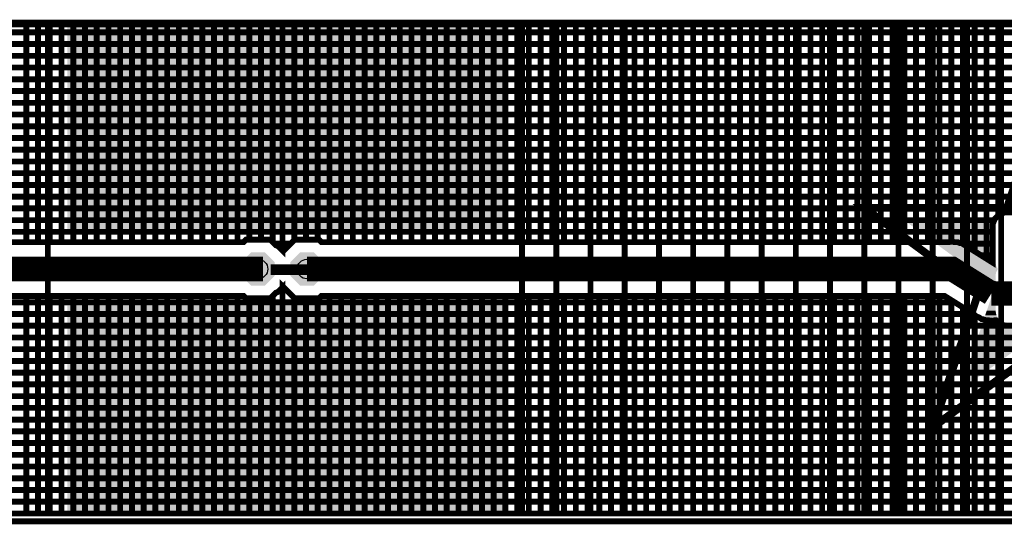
# Model space of a CAD drawing. Extents: x 0.4 to 16.2, y 0.4 to 3.5.
# Tile 8 of 29: x 3 to 5.1, y 1.4 to 2.5. Entities that reach past the tile are written whole.
import ezdxf

# ---------------------------------------------------------------- set-up
doc = ezdxf.new("R2010")
doc.units = 0
doc.layers.get('0').update_dxf_attribs({"linetype": 'CONTINUOUS'})
for name, color, linetype in [('2IN618_CMP', 7, 'CONTINUOUS'), ('2IN618_SOL', 4, 'CONTINUOUS'), ('2IN618_STC', 3, 'CONTINUOUS'), ('2IN618_STS', 10, 'CONTINUOUS'), ('3IN927_EXC', 13, 'CONTINUOUS'), ('LAYER_6', 5, 'CONTINUOUS')]:
    doc.layers.add(name, color=color, linetype=linetype)

# ---------------------------------------------------------------- blocks, each defined once
blk = doc.blocks.new('ROUND_23')
blk.add_circle((0, 0), 0.02)
blk = doc.blocks.new('CUSTOM_11')
for points in [[(-0.03, 0.0124), (-0.0124, 0.03), (0.03, 0.0124), (0.0124, 0.03)], [(-0.03, -0.0124), (-0.03, 0.0124), (0.03, -0.0124), (0.03, 0.0124)], [(-0.0124, -0.03), (-0.03, -0.0124), (0.0124, -0.03), (0.03, -0.0124)]]:
    blk.add_solid(points)
blk = doc.blocks.new('CUSTOM_13')
for points in [[(-0.034, 0.0141), (-0.0141, 0.034), (0.034, 0.0141), (0.0141, 0.034)], [(-0.034, -0.0141), (-0.034, 0.0141), (0.034, -0.0141), (0.034, 0.0141)], [(-0.0141, -0.034), (-0.034, -0.0141), (0.0141, -0.034), (0.034, -0.0141)]]:
    blk.add_solid(points)
blk = doc.blocks.new('RECTANGLE_16')
blk.add_solid([(0.22, 0.2125), (0.22, -0.2125), (-0.22, 0.2125), (-0.22, -0.2125)])
blk = doc.blocks.new('CUSTOM_17')
for points in [[(-0.03, 0.0124), (-0.0124, 0.03), (0.03, 0.0124), (0.0124, 0.03)], [(-0.03, -0.0124), (-0.03, 0.0124), (0.03, -0.0124), (0.03, 0.0124)], [(-0.0124, -0.03), (-0.03, -0.0124), (0.0124, -0.03), (0.03, -0.0124)]]:
    blk.add_solid(points)
blk = doc.blocks.new('RECTANGLE_14')
blk.add_solid([(0.225, 0.215), (0.225, -0.215), (-0.225, 0.215), (-0.225, -0.215)])
blk = doc.blocks.new('RECTANGLE_15')
blk.add_solid([(0.225, 0.2125), (0.225, -0.2125), (-0.225, 0.2125), (-0.225, -0.2125)])
blk = doc.blocks.new('CUSTOM_18')
for points in [[(-0.034, 0.0141), (-0.0141, 0.034), (0.034, 0.0141), (0.0141, 0.034)], [(-0.034, -0.0141), (-0.034, 0.0141), (0.034, -0.0141), (0.034, 0.0141)], [(-0.0141, -0.034), (-0.034, -0.0141), (0.0141, -0.034), (0.034, -0.0141)]]:
    blk.add_solid(points)

msp = doc.modelspace()

# ---------------------------------------------------------------- linework, layer by layer
at = {"layer": '2IN618_CMP'}
for points, const_width in [([(2.2259, 2.0211), (3.4944, 2.0211), (3.4994, 2.0261), (3.5491, 2.0261), (3.5604, 2.0148), (3.5654, 2.0127), (3.5743, 2.0039), (3.5743, 2.4661), (0.4343, 2.4661)], 0.012), ([(3.0503, 2.4661), (3.0503, 2.0211)], 0.012), ([(3.0743, 2.0211), (3.0743, 2.4661)], 0.012), ([(3.0983, 2.4661), (3.0983, 2.0211)], 0.012), ([(3.1223, 2.0211), (3.1223, 2.4661)], 0.012), ([(3.1463, 2.4661), (3.1463, 2.0211)], 0.012), ([(3.1703, 2.0211), (3.1703, 2.4661)], 0.012), ([(3.1943, 2.4661), (3.1943, 2.0211)], 0.012), ([(3.2183, 2.0211), (3.2183, 2.4661)], 0.012), ([(3.2423, 2.4661), (3.2423, 2.0211)], 0.012), ([(3.2663, 2.0211), (3.2663, 2.4661)], 0.012), ([(3.2903, 2.4661), (3.2903, 2.0211)], 0.012), ([(3.3143, 2.0211), (3.3143, 2.4661)], 0.012), ([(3.3383, 2.4661), (3.3383, 2.0211)], 0.012), ([(3.3623, 2.0211), (3.3623, 2.4661)], 0.012), ([(3.3863, 2.4661), (3.3863, 2.0211)], 0.012), ([(3.4103, 2.0211), (3.4103, 2.4661)], 0.012), ([(3.4343, 2.4661), (3.4343, 2.0211)], 0.012), ([(3.4583, 2.0211), (3.4583, 2.4661)], 0.012), ([(3.4823, 2.4661), (3.4823, 2.0211)], 0.012), ([(3.5063, 2.0261), (3.5063, 2.4661)], 0.012), ([(3.5303, 2.4661), (3.5303, 2.0261)], 0.012), ([(3.5543, 2.021), (3.5543, 2.4661)], 0.012), ([(6.7143, 2.4661), (3.5743, 2.4661), (3.5743, 2.001), (3.5743, 2.4661)], 0.012), ([(3.5983, 2.4661), (3.5983, 2.025)], 0.012), ([(3.6223, 2.4661), (3.6223, 2.0261)], 0.012), ([(3.6463, 2.0261), (3.6463, 2.4661)], 0.012), ([(3.6703, 2.4661), (3.6703, 2.0211)], 0.012), ([(3.6943, 2.0211), (3.6943, 2.4661)], 0.012), ([(3.7183, 2.4661), (3.7183, 2.0211)], 0.012), ([(3.7423, 2.0211), (3.7423, 2.4661)], 0.012), ([(3.7663, 2.4661), (3.7663, 2.0211)], 0.012), ([(3.7903, 2.0211), (3.7903, 2.4661)], 0.012), ([(3.8143, 2.4661), (3.8143, 2.0211)], 0.012), ([(3.8383, 2.0211), (3.8383, 2.4661)], 0.012), ([(3.8623, 2.4661), (3.8623, 2.0211)], 0.012), ([(3.8863, 2.0211), (3.8863, 2.4661)], 0.012), ([(3.9103, 2.4661), (3.9103, 2.0211)], 0.012), ([(3.9343, 2.0211), (3.9343, 2.4661)], 0.012), ([(3.9583, 2.4661), (3.9583, 2.0211)], 0.012), ([(3.9823, 2.0211), (3.9823, 2.4661)], 0.012), ([(4.0063, 2.4661), (4.0063, 2.0211)], 0.012), ([(4.0303, 2.0211), (4.0303, 2.4661)], 0.012), ([(4.0543, 2.4661), (4.0543, 2.0211)], 0.012), ([(4.0783, 2.0211), (4.0783, 2.4661)], 0.012), ([(4.1023, 2.4661), (4.1023, 2.0211)], 0.012), ([(4.1263, 2.0211), (4.1263, 2.4661)], 0.012), ([(4.1503, 2.4661), (4.1503, 2.0211)], 0.012), ([(4.1743, 2.0211), (4.1743, 2.4661)], 0.012), ([(4.1983, 2.4661), (4.1983, 2.0211)], 0.012), ([(4.2223, 2.0211), (4.2223, 2.4661)], 0.012), ([(4.2463, 2.4661), (4.2463, 2.0211)], 0.012), ([(4.2703, 2.0211), (4.2703, 2.4661)], 0.012), ([(4.2943, 2.4661), (4.2943, 2.0211)], 0.012), ([(4.3183, 2.0211), (4.3183, 2.4661)], 0.012), ([(4.3423, 2.4661), (4.3423, 2.0211)], 0.012), ([(4.3663, 2.0211), (4.3663, 2.4661)], 0.012), ([(4.3903, 2.4661), (4.3903, 2.0211)], 0.012), ([(4.4143, 2.0211), (4.4143, 2.4661)], 0.012), ([(4.4383, 2.4661), (4.4383, 2.0211)], 0.012), ([(4.4623, 2.0211), (4.4623, 2.4661)], 0.012), ([(4.4863, 2.4661), (4.4863, 2.0211)], 0.012), ([(4.5103, 2.0211), (4.5103, 2.4661)], 0.012), ([(4.5343, 2.4661), (4.5343, 2.0211)], 0.012), ([(4.5583, 2.0211), (4.5583, 2.4661)], 0.012), ([(4.5823, 2.4661), (4.5823, 2.0211)], 0.012), ([(4.6063, 2.0211), (4.6063, 2.4661)], 0.012), ([(4.6303, 2.4661), (4.6303, 2.0211)], 0.012), ([(4.6543, 2.0211), (4.6543, 2.4661)], 0.012), ([(4.6783, 2.4661), (4.6783, 2.0211)], 0.012), ([(4.7023, 2.0211), (4.7023, 2.4661)], 0.012), ([(4.7263, 2.4661), (4.7263, 2.0211)], 0.012), ([(4.7503, 2.0211), (4.7503, 2.4661)], 0.012), ([(4.7743, 2.4661), (4.7743, 2.0211)], 0.012), ([(4.7983, 2.0211), (4.7983, 2.4661)], 0.012), ([(4.8223, 2.4661), (4.8223, 2.0211)], 0.012), ([(4.8463, 2.0211), (4.8463, 2.4661)], 0.012), ([(4.8703, 2.4661), (4.8703, 2.0211)], 0.012), ([(4.8943, 2.0211), (4.8943, 2.4661)], 0.012), ([(4.9183, 2.4661), (4.9183, 2.0211)], 0.012), ([(4.9423, 2.0221), (4.9423, 2.4661)], 0.012), ([(4.9663, 2.0172), (4.9663, 2.4661)], 0.012), ([(4.9903, 2.4661), (4.9903, 2.0022)], 0.012), ([(5.0143, 1.9872), (5.0143, 2.4661)], 0.012), ([(5.0383, 2.4661), (5.0383, 2.0755)], 0.012), ([(0.4343, 2.4501), (3.5743, 2.4501)], 0.012), ([(3.5743, 2.4501), (6.7143, 2.4501)], 0.012), ([(3.5743, 2.4261), (0.4343, 2.4261)], 0.012), ([(6.7143, 2.4261), (3.5743, 2.4261)], 0.012), ([(0.4343, 2.4021), (3.5743, 2.4021)], 0.012), ([(3.5743, 2.4021), (6.7143, 2.4021)], 0.012), ([(3.5743, 2.3781), (0.4343, 2.3781)], 0.012), ([(6.7143, 2.3781), (3.5743, 2.3781)], 0.012), ([(0.4343, 2.3541), (3.5743, 2.3541)], 0.012), ([(3.5743, 2.3541), (6.7143, 2.3541)], 0.012), ([(3.5743, 2.3301), (0.4343, 2.3301)], 0.012), ([(6.7143, 2.3301), (3.5743, 2.3301)], 0.012), ([(0.4343, 2.3061), (3.5743, 2.3061)], 0.012), ([(3.5743, 2.3061), (6.7143, 2.3061)], 0.012), ([(3.5743, 2.2821), (0.4343, 2.2821)], 0.012), ([(6.7143, 2.2821), (3.5743, 2.2821)], 0.012), ([(0.4343, 2.2581), (3.5743, 2.2581)], 0.012), ([(3.5743, 2.2581), (6.7143, 2.2581)], 0.012), ([(3.5743, 2.2341), (0.4343, 2.2341)], 0.012), ([(6.7143, 2.2341), (3.5743, 2.2341)], 0.012), ([(0.4343, 2.2101), (3.5743, 2.2101)], 0.012), ([(3.5743, 2.2101), (6.7143, 2.2101)], 0.012), ([(3.5743, 2.1861), (0.4343, 2.1861)], 0.012), ([(6.7143, 2.1861), (3.5743, 2.1861)], 0.012), ([(0.4343, 2.1621), (3.5743, 2.1621)], 0.012), ([(3.5743, 2.1621), (6.7143, 2.1621)], 0.012), ([(3.5743, 2.1381), (0.4343, 2.1381)], 0.012), ([(6.7143, 2.1381), (3.5743, 2.1381)], 0.012), ([(0.4343, 2.1141), (3.5743, 2.1141)], 0.012), ([(3.5743, 2.1141), (6.7143, 2.1141)], 0.012), ([(0.4343, 2.0901), (3.5743, 2.0901)], 0.012), ([(3.5743, 2.0901), (6.7143, 2.0901)], 0.012), ([(4.9641, 2.0186), (4.9695, 2.0152), (4.9754, 2.0127), (4.9787, 2.0094), (5.0268, 1.9794), (5.0268, 2.0576), (5.0314, 2.0686), (5.0398, 2.077), (5.0508, 2.0816), (5.1257, 2.0816)], 0.012), ([(3.5743, 2.0661), (2.1584, 2.0661)], 0.012), ([(5.0303, 2.0661), (3.5743, 2.0661)], 0.012), ([(3.5343, 1.9661), (2.2093, 1.9661), (2.1343, 2.0161), (2.0603, 2.0161)], 0.05), ([(2.1944, 2.0421), (3.5743, 2.0421)], 0.012), ([(3.5743, 2.0421), (5.0268, 2.0421)], 0.012), ([(3.5743, 2.0181), (3.5571, 2.0181)], 0.012), ([(3.5994, 2.0261), (3.5743, 2.001)], 0.012), ([(3.5743, 2.0181), (3.5914, 2.0181)], 0.012), ([(3.5994, 2.0261), (3.6491, 2.0261), (3.6541, 2.0211), (4.938, 2.0211), (4.9426, 2.0222), (4.9488, 2.0211), (4.9552, 2.0211), (4.9595, 2.0193), (4.9641, 2.0186)], 0.012), ([(5.0268, 2.0181), (4.9648, 2.0181)], 0.012), ([(5.0032, 1.9941), (5.0268, 1.9941)], 0.012), ([(3.55, 1.97), (3.62, 1.97), (3.62, 1.96), (3.55, 1.96)], 0.012), ([(5.0243, 1.9161), (4.9443, 1.9661), (3.6243, 1.9661)], 0.05), ([(2.2147, 1.9111), (3.4944, 1.9111), (3.4994, 1.9061), (3.5491, 1.9061), (3.5604, 1.9174), (3.5654, 1.9195), (3.5743, 1.9283), (3.5743, 1.4661)], 0.012), ([(3.5743, 1.9313), (3.5743, 1.4661), (6.7143, 1.4661), (3.5743, 1.4661), (3.5743, 1.9313), (3.5994, 1.9061), (3.6491, 1.9061), (3.6541, 1.9111), (4.9285, 1.9111), (4.9898, 1.8728), (4.9931, 1.8695), (4.999, 1.8671), (5.0044, 1.8637), (5.009, 1.8629), (5.0133, 1.8611), (5.0197, 1.8611), (5.026, 1.8601), (5.0305, 1.8611), (5.0339, 1.8611), (5.0398, 1.8552), (5.0508, 1.8506), (5.1257, 1.8506)], 0.012), ([(5.0243, 1.9161), (5.0883, 1.9161)], 0.05), ([(3.0503, 1.9111), (3.0503, 1.4661)], 0.012), ([(3.0743, 1.4661), (3.0743, 1.9111)], 0.012), ([(3.0983, 1.9111), (3.0983, 1.4661)], 0.012), ([(3.1223, 1.4661), (3.1223, 1.9111)], 0.012), ([(3.1463, 1.9111), (3.1463, 1.4661)], 0.012), ([(3.1703, 1.4661), (3.1703, 1.9111)], 0.012), ([(3.1943, 1.9111), (3.1943, 1.4661)], 0.012), ([(3.2183, 1.4661), (3.2183, 1.9111)], 0.012), ([(3.2423, 1.9111), (3.2423, 1.4661)], 0.012), ([(3.2663, 1.4661), (3.2663, 1.9111)], 0.012), ([(3.2903, 1.9111), (3.2903, 1.4661)], 0.012), ([(3.3143, 1.4661), (3.3143, 1.9111)], 0.012), ([(3.3383, 1.9111), (3.3383, 1.4661)], 0.012), ([(3.3623, 1.4661), (3.3623, 1.9111)], 0.012), ([(3.3863, 1.9111), (3.3863, 1.4661)], 0.012), ([(3.4103, 1.4661), (3.4103, 1.9111)], 0.012), ([(3.4343, 1.9111), (3.4343, 1.4661)], 0.012), ([(3.4583, 1.4661), (3.4583, 1.9111)], 0.012), ([(3.4823, 1.9111), (3.4823, 1.4661)], 0.012), ([(3.5543, 1.4661), (3.5543, 1.9113)], 0.012), ([(3.568, 1.9221), (3.5743, 1.9221)], 0.012), ([(3.5834, 1.9221), (3.5743, 1.9221)], 0.012), ([(3.6703, 1.9111), (3.6703, 1.4661)], 0.012), ([(3.6943, 1.4661), (3.6943, 1.9111)], 0.012), ([(3.7183, 1.9111), (3.7183, 1.4661)], 0.012), ([(3.7423, 1.4661), (3.7423, 1.9111)], 0.012), ([(3.7663, 1.9111), (3.7663, 1.4661)], 0.012), ([(3.7903, 1.4661), (3.7903, 1.9111)], 0.012), ([(3.8143, 1.9111), (3.8143, 1.4661)], 0.012), ([(3.8383, 1.4661), (3.8383, 1.9111)], 0.012), ([(3.8623, 1.9111), (3.8623, 1.4661)], 0.012), ([(3.8863, 1.4661), (3.8863, 1.9111)], 0.012), ([(3.9103, 1.9111), (3.9103, 1.4661)], 0.012), ([(3.9343, 1.4661), (3.9343, 1.9111)], 0.012), ([(3.9583, 1.9111), (3.9583, 1.4661)], 0.012), ([(3.9823, 1.4661), (3.9823, 1.9111)], 0.012), ([(4.0063, 1.9111), (4.0063, 1.4661)], 0.012), ([(4.0303, 1.4661), (4.0303, 1.9111)], 0.012), ([(4.0543, 1.9111), (4.0543, 1.4661)], 0.012), ([(4.0783, 1.4661), (4.0783, 1.9111)], 0.012), ([(4.1023, 1.9111), (4.1023, 1.4661)], 0.012), ([(4.1263, 1.4661), (4.1263, 1.9111)], 0.012), ([(4.1503, 1.9111), (4.1503, 1.4661)], 0.012), ([(4.1743, 1.4661), (4.1743, 1.9111)], 0.012), ([(4.1983, 1.9111), (4.1983, 1.4661)], 0.012), ([(4.2223, 1.4661), (4.2223, 1.9111)], 0.012), ([(4.2463, 1.9111), (4.2463, 1.4661)], 0.012), ([(4.2703, 1.4661), (4.2703, 1.9111)], 0.012), ([(4.2943, 1.9111), (4.2943, 1.4661)], 0.012), ([(4.3183, 1.4661), (4.3183, 1.9111)], 0.012), ([(4.3423, 1.9111), (4.3423, 1.4661)], 0.012), ([(4.3663, 1.4661), (4.3663, 1.9111)], 0.012), ([(4.3903, 1.9111), (4.3903, 1.4661)], 0.012), ([(4.4143, 1.4661), (4.4143, 1.9111)], 0.012), ([(4.4383, 1.9111), (4.4383, 1.4661)], 0.012), ([(4.4623, 1.4661), (4.4623, 1.9111)], 0.012), ([(4.4863, 1.9111), (4.4863, 1.4661)], 0.012), ([(4.5103, 1.4661), (4.5103, 1.9111)], 0.012), ([(4.5343, 1.9111), (4.5343, 1.4661)], 0.012), ([(4.5583, 1.4661), (4.5583, 1.9111)], 0.012), ([(4.5823, 1.9111), (4.5823, 1.4661)], 0.012), ([(4.6063, 1.4661), (4.6063, 1.9111)], 0.012), ([(4.6303, 1.9111), (4.6303, 1.4661)], 0.012), ([(4.6543, 1.4661), (4.6543, 1.9111)], 0.012), ([(4.6783, 1.9111), (4.6783, 1.4661)], 0.012), ([(4.7023, 1.4661), (4.7023, 1.9111)], 0.012), ([(4.7263, 1.9111), (4.7263, 1.4661)], 0.012), ([(4.7503, 1.4661), (4.7503, 1.9111)], 0.012), ([(4.7743, 1.9111), (4.7743, 1.4661)], 0.012), ([(4.7983, 1.4661), (4.7983, 1.9111)], 0.012), ([(4.8223, 1.9111), (4.8223, 1.4661)], 0.012), ([(4.8463, 1.4661), (4.8463, 1.9111)], 0.012), ([(4.8703, 1.9111), (4.8703, 1.4661)], 0.012), ([(4.8943, 1.4661), (4.8943, 1.9111)], 0.012), ([(4.9183, 1.9111), (4.9183, 1.4661)], 0.012), ([(2.1217, 1.8981), (3.5743, 1.8981)], 0.012), ([(3.5063, 1.4661), (3.5063, 1.9061)], 0.012), ([(3.5303, 1.9061), (3.5303, 1.4661)], 0.012), ([(3.5743, 1.8981), (4.9493, 1.8981)], 0.012), ([(3.5983, 1.4661), (3.5983, 1.9073)], 0.012), ([(3.6223, 1.9061), (3.6223, 1.4661)], 0.012), ([(3.6463, 1.4661), (3.6463, 1.9061)], 0.012), ([(4.9423, 1.9025), (4.9423, 1.4661)], 0.012), ([(4.9663, 1.4661), (4.9663, 1.8875)], 0.012), ([(3.5743, 1.8741), (2.1215, 1.8741)], 0.012), ([(4.9877, 1.8741), (3.5743, 1.8741)], 0.012), ([(4.9903, 1.4661), (4.9903, 1.8723)], 0.012), ([(3.5743, 1.8501), (0.4343, 1.8501)], 0.012), ([(6.7143, 1.8501), (3.5743, 1.8501)], 0.012), ([(5.0143, 1.8611), (5.0143, 1.4661)], 0.012), ([(5.0383, 1.4661), (5.0383, 1.8567)], 0.012), ([(0.4343, 1.8261), (3.5743, 1.8261)], 0.012), ([(3.5743, 1.8261), (6.7143, 1.8261)], 0.012), ([(3.5743, 1.8021), (0.4343, 1.8021)], 0.012), ([(6.7143, 1.8021), (3.5743, 1.8021)], 0.012), ([(0.4343, 1.7781), (3.5743, 1.7781)], 0.012), ([(3.5743, 1.7781), (6.7143, 1.7781)], 0.012), ([(3.5743, 1.7541), (0.4343, 1.7541)], 0.012), ([(6.7143, 1.7541), (3.5743, 1.7541)], 0.012), ([(0.4343, 1.7301), (3.5743, 1.7301)], 0.012), ([(3.5743, 1.7301), (6.7143, 1.7301)], 0.012), ([(3.5743, 1.7061), (0.4343, 1.7061)], 0.012), ([(6.7143, 1.7061), (3.5743, 1.7061)], 0.012), ([(0.4343, 1.6821), (3.5743, 1.6821)], 0.012), ([(3.5743, 1.6821), (6.7143, 1.6821)], 0.012), ([(3.5743, 1.6581), (0.4343, 1.6581)], 0.012), ([(6.7143, 1.6581), (3.5743, 1.6581)], 0.012), ([(0.4343, 1.6341), (3.5743, 1.6341)], 0.012), ([(3.5743, 1.6341), (6.7143, 1.6341)], 0.012), ([(3.5743, 1.6101), (0.4343, 1.6101)], 0.012), ([(6.7143, 1.6101), (3.5743, 1.6101)], 0.012), ([(0.4343, 1.5861), (3.5743, 1.5861)], 0.012), ([(3.5743, 1.5861), (6.7143, 1.5861)], 0.012), ([(3.5743, 1.5621), (0.4343, 1.5621)], 0.012), ([(6.7143, 1.5621), (3.5743, 1.5621)], 0.012), ([(0.4343, 1.5381), (3.5743, 1.5381)], 0.012), ([(3.5743, 1.5381), (6.7143, 1.5381)], 0.012), ([(3.5743, 1.5141), (0.4343, 1.5141)], 0.012), ([(6.7143, 1.5141), (3.5743, 1.5141)], 0.012), ([(0.4343, 1.4901), (3.5743, 1.4901)], 0.012), ([(3.5743, 1.4901), (6.7143, 1.4901)], 0.012), ([(0.4343, 1.4661), (3.5743, 1.4661), (0.4343, 1.4661)], 0.012)]:
    msp.add_lwpolyline(points, dxfattribs=dict(at, const_width=const_width))
at = {"layer": '2IN618_SOL', "const_width": 0.012}
for points in [[(3.0943, 1.4661), (3.0943, 2.4661)], [(4.0643, 2.4661), (4.0643, 1.4661)], [(4.1343, 1.4661), (4.1343, 2.4661)], [(4.2043, 2.4661), (4.2043, 1.4661)], [(4.2743, 1.4661), (4.2743, 2.4661)], [(4.3443, 2.4661), (4.3443, 1.4661)], [(4.4143, 1.4661), (4.4143, 2.4661)], [(4.4843, 2.4661), (4.4843, 1.4661)], [(4.5543, 1.4661), (4.5543, 2.4661)], [(4.6243, 2.4661), (4.6243, 1.4661)], [(4.6943, 1.4661), (4.6943, 2.4661)], [(4.7643, 2.4661), (4.7643, 1.4661)], [(4.8343, 1.4661), (4.8343, 2.4661)], [(4.9043, 2.4661), (4.9043, 1.4661)], [(4.9743, 1.4661), (4.9743, 2.4661)], [(5.0443, 2.4661), (5.0443, 1.4661)]]:
    msp.add_lwpolyline(points, dxfattribs=at)
at = {"layer": '2IN618_STC', "const_width": 0.016}
msp.add_lwpolyline([(4.9053, 1.6431), (4.9983, 1.9191), (4.7643, 2.0911), (5.0563, 2.0911), (5.1493, 2.3661), (5.2353, 2.0911), (5.5203, 2.0911), (5.2883, 1.9221), (5.3763, 1.6431), (5.1413, 1.8151), (4.9053, 1.6431)], dxfattribs=at)
at = {"layer": '2IN618_STC'}
for points in [[(4.8574, 2.0574), (4.8497, 2.0631), (5.0335, 2.0574), (5.0358, 2.0631)], [(4.8656, 2.0514), (4.8574, 2.0574), (5.0328, 2.0514), (5.0335, 2.0574)], [(4.9616, 1.9808), (4.8656, 2.0514), (5.0328, 1.9808), (5.0328, 2.0514)], [(4.9722, 1.973), (4.9616, 1.9808), (5.034, 1.973), (5.0328, 1.9808)], [(4.9816, 1.9661), (4.9722, 1.973), (5.0377, 1.9661), (5.034, 1.973)], [(4.9911, 1.9592), (4.9816, 1.9661), (5.034, 1.9592), (5.0377, 1.9661)], [(5.0016, 1.9514), (4.9911, 1.9592), (5.0328, 1.9514), (5.034, 1.9592)], [(5.0149, 1.9417), (5.0016, 1.9514), (5.0328, 1.9417), (5.0328, 1.9514)], [(5.0211, 1.9354), (5.0149, 1.9417), (5.0328, 1.9354), (5.0328, 1.9417)], [(5.025, 1.9275), (5.0211, 1.9354), (5.0328, 1.9275), (5.0328, 1.9354)], [(5.0248, 1.9102), (5.0263, 1.9188), (5.0328, 1.9102), (5.0328, 1.9188)], [(5.0263, 1.9188), (5.025, 1.9275), (5.0328, 1.9188), (5.0328, 1.9275)], [(5.0149, 1.8808), (5.0248, 1.9102), (5.0328, 1.8808), (5.0328, 1.9102)], [(5.0118, 1.8715), (5.0149, 1.8808), (5.0346, 1.8715), (5.0328, 1.8808)], [(5.0022, 1.8431), (5.0068, 1.8565), (5.2839, 1.8431), (5.2796, 1.8565)], [(5.0068, 1.8565), (5.0074, 1.8584), (5.057, 1.8565), (5.0477, 1.8584)], [(5.0074, 1.8584), (5.0092, 1.8637), (5.0477, 1.8584), (5.0399, 1.8637)], [(5.0092, 1.8637), (5.0118, 1.8715), (5.0399, 1.8637), (5.0346, 1.8715)], [(4.9599, 1.7176), (5.0004, 1.8377), (4.9599, 1.7176), (5.1248, 1.8377)], [(5.0004, 1.8377), (5.0018, 1.8417), (5.1248, 1.8377), (5.1326, 1.8417)], [(5.0018, 1.8417), (5.0022, 1.8431), (5.1326, 1.8417), (5.1413, 1.8431)]]:
    msp.add_solid(points, dxfattribs=at)
at = {"layer": 'LAYER_6', "const_width": 0.012}
msp.add_lwpolyline([(0.42, 1.45), (16.15, 1.45), (16.15, 2.47), (0.42, 2.47), (0.42, 1.45)], dxfattribs=at)

# ---------------------------------------------------------------- block references
at = {"layer": '2IN618_CMP'}
for p in [(3.5243, 1.9661), (3.6243, 1.9661)]:
    msp.add_blockref('CUSTOM_11', p, dxfattribs=at)
at = {"layer": '2IN618_SOL'}
for name, p in [('RECTANGLE_16', (3.3543, 2.2536)), ('RECTANGLE_14', (3.7993, 2.2511)), ('CUSTOM_17', (3.5243, 1.9661)), ('CUSTOM_17', (3.6243, 1.9661)), ('RECTANGLE_16', (3.3543, 1.6786)), ('RECTANGLE_15', (3.7993, 1.6786))]:
    msp.add_blockref(name, p, dxfattribs=at)
at = {"layer": '2IN618_STC'}
for p in [(3.5243, 1.9661), (3.6243, 1.9661)]:
    msp.add_blockref('CUSTOM_13', p, dxfattribs=at)
at = {"layer": '2IN618_STS'}
for name, p in [('RECTANGLE_16', (3.3543, 2.2536)), ('RECTANGLE_15', (3.7993, 2.2536)), ('CUSTOM_18', (3.5243, 1.9661)), ('CUSTOM_18', (3.6243, 1.9661)), ('RECTANGLE_16', (3.3543, 1.6786)), ('RECTANGLE_15', (3.7993, 1.6786))]:
    msp.add_blockref(name, p, dxfattribs=at)
at = {"layer": '3IN927_EXC'}
for p in [(3.5243, 1.9661), (3.6243, 1.9661)]:
    msp.add_blockref('ROUND_23', p, dxfattribs=at)

doc.saveas('drawing.dxf')
